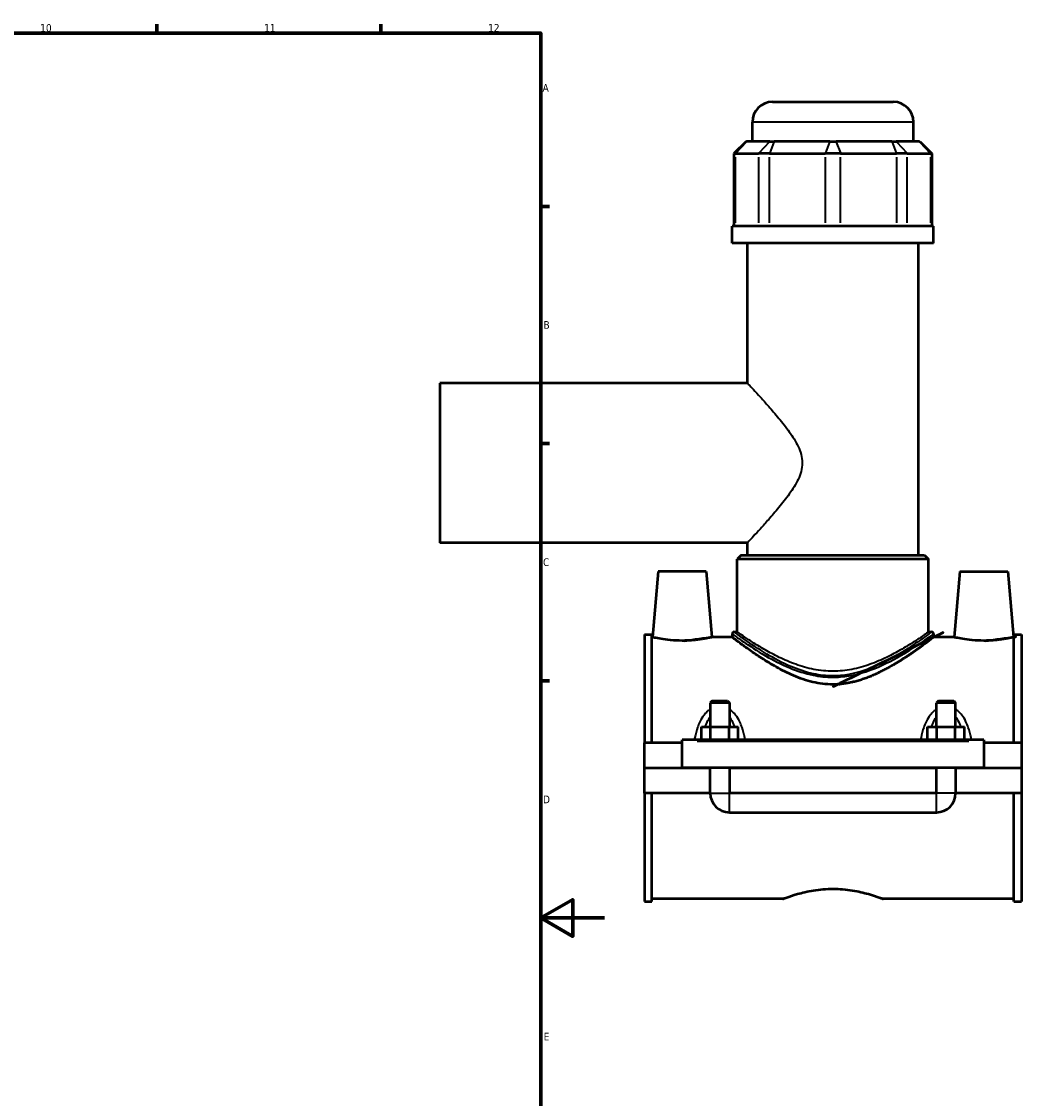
# Model space of a CAD drawing. Header units: millimetres. Extents: x -251 to 971, y -113 to 1131.
# Tile 5 of 7: x 659 to 971, y 241 to 578. Entities that reach past the tile are written whole.
import ezdxf

# ---------------------------------------------------------------- set-up
doc = ezdxf.new("R2010")
doc.units = ezdxf.units.MM
for name, color, linetype, lineweight in [('Border (ANSI)', 7, 'Continuous', 70), ('Visible (ANSI)', 7, 'Continuous', 50), ('Visible Narrow (ANSI)', 7, 'Continuous', 35)]:
    doc.layers.add(name, color=color, linetype=linetype, lineweight=lineweight)
doc.styles.add('Note Text (ANSI)', font='tahoma.ttf')

# ---------------------------------------------------------------- blocks, each defined once
blk = doc.blocks.new('Borders Default Border')
at = {"layer": 'Border (ANSI)'}
for p, q in [((700.8333587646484, 574.000015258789), (700.8333587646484, 576.8000030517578)), ((770.9166717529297, 574.000015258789), (770.9166717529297, 576.8000030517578)), ((820.999984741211, 519.7499847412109), (823.7999725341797, 519.7499847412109)), ((820.999984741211, 445.4999923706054), (823.7999725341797, 445.4999923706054)), ((820.999984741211, 371.25), (823.7999725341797, 371.25))]:
    blk.add_line(p, q, dxfattribs=at)
at = {"layer": 'Border (ANSI)', "flags": 128}
for points in [[(20, 20), (20, 574.000015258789), (820.999984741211, 574.000015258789), (820.999984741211, 20), (20, 20)], [(840.9999847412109, 297.0000076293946), (820.999984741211, 297.0000076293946), (830.9999847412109, 302.773494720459), (830.9999847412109, 291.2265014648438), (820.999984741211, 297.0000076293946)]]:
    blk.add_lwpolyline(points, dxfattribs=at)
at = {"layer": 'Border (ANSI)', "color": 5, "true_color": 0x0000ff, "char_height": 2.399999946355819, "attachment_point": 7, "style": 'Note Text (ANSI)'}
for s, insert in [('10', (664.3497352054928, 574.3494327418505)), ('11', (734.4330685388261, 574.3999999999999)), ('12', (804.5164018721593, 574.3999999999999)), ('A', (821.5791293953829, 555.6750000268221)), ('B', (821.8675532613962, 481.4250000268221)), ('C', (821.7146764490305, 407.1322123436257)), ('D', (821.7207137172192, 332.9250000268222)), ('E', (821.9142307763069, 258.6750000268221))]:
    blk.add_mtext(s, dxfattribs=dict(at, insert=insert))

msp = doc.modelspace()

# ---------------------------------------------------------------- linework, layer by layer
at = {"layer": 'Visible (ANSI)'}
for p, q in [((893.5477997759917, 552.4368715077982), (931.3477997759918, 552.4368715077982)), ((887.2477997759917, 540.0468715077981), (887.2477997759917, 546.1368715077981)), ((937.6477997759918, 540.0468715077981), (937.6477997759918, 546.1368715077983)), ((885.2468706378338, 540.0468715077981), (881.4668706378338, 536.2668715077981)), ((885.2468706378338, 540.0468715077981), (885.4386942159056, 540.0468715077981)), ((892.6675709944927, 540.0468715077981), (885.4386942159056, 540.0468715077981)), ((892.6675709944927, 540.0468715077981), (894.0313851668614, 540.0468715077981)), ((911.4834375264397, 540.0468715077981), (894.0313851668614, 540.0468715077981)), ((911.4834375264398, 540.0468715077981), (913.4121620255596, 540.0468715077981)), ((930.8642143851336, 540.0468715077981), (913.4121620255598, 540.0468715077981)), ((930.8642143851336, 540.0468715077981), (932.2280285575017, 540.0468715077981)), ((939.4569053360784, 540.0468715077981), (932.2280285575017, 540.0468715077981)), ((939.4569053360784, 540.0468715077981), (939.6487289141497, 540.0468715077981)), ((939.6487289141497, 540.0468715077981), (943.4287289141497, 536.2668715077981)), ((881.9464295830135, 536.2668715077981), (881.4668706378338, 536.2668715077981)), ((881.4668706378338, 536.2668715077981), (881.4668706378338, 513.4968715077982)), ((881.9464295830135, 536.2668715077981), (889.1753063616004, 536.2668715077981)), ((892.5848417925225, 536.2668715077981), (889.1753063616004, 536.2668715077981)), ((892.5848417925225, 536.2668715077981), (910.0368941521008, 536.2668715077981)), ((914.8587053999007, 536.2668715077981), (910.0368941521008, 536.2668715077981)), ((914.8587053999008, 536.2668715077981), (932.3107577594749, 536.2668715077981)), ((935.7202931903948, 536.2668715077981), (932.3107577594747, 536.2668715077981)), ((935.7202931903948, 536.2668715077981), (942.9491699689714, 536.2668715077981)), ((943.4287289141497, 536.2668715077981), (942.9491699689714, 536.2668715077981)), ((943.4287289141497, 536.2668715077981), (943.4287289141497, 513.4968715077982)), ((943.9477997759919, 513.4968715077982), (880.9477997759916, 513.4968715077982)), ((880.9477997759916, 508.1868715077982), (880.9477997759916, 513.4968715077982)), ((943.9477997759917, 508.1868715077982), (943.9477997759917, 513.4968715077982)), ((943.9477997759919, 508.1868715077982), (880.9477997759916, 508.1868715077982)), ((885.6727997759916, 464.4368715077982), (885.6727997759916, 508.1868715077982)), ((939.2227997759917, 410.5368715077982), (939.2227997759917, 508.1868715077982)), ((789.4477997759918, 464.4368715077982), (789.4477997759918, 414.4368715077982)), ((885.6727997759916, 464.4368715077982), (789.4477997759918, 464.4368715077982)), ((885.6727997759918, 414.4368715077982), (789.4477997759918, 414.4368715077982)), ((885.6727997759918, 410.5368715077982), (885.6727997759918, 414.4368715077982)), ((883.7827997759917, 410.5368715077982), (882.5227997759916, 409.2768715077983)), ((942.3727997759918, 409.2768715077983), (882.5227997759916, 409.2768715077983)), ((882.5227997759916, 386.5248715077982), (882.5227997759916, 409.2768715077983)), ((883.7827997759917, 410.5368715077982), (941.1127997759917, 410.5368715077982)), ((941.1127997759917, 410.5368715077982), (942.3727997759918, 409.2768715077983)), ((942.3727997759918, 386.5248715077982), (942.3727997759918, 409.2768715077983)), ((857.7477997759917, 405.4368715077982), (855.949907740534, 384.8868715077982)), ((872.7477997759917, 405.4368715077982), (857.7477997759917, 405.4368715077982)), ((872.7477997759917, 405.4368715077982), (874.5456918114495, 384.8868715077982)), ((952.1477997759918, 405.4368715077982), (950.3499077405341, 384.8868715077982)), ((952.1477997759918, 405.4368715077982), (967.1477997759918, 405.4368715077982)), ((967.1477997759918, 405.4368715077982), (968.9456918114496, 384.8868715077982)), ((853.4477997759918, 385.7058715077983), (853.447799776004, 351.8118715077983)), ((853.4477997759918, 385.7058715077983), (855.8077997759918, 385.7058715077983)), ((855.807799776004, 351.8118715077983), (855.8077997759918, 385.7058715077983)), ((855.949907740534, 384.8868715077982), (855.8077997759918, 384.8868715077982)), ((880.9477997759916, 384.8868715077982), (874.5456918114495, 384.8868715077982)), ((880.9477997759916, 385.8948715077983), (880.9477997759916, 384.8868715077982)), ((881.5777997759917, 386.5248715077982), (882.5227997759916, 386.5248715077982)), ((942.3727997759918, 386.5248715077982), (943.3177997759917, 386.5248715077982)), ((943.9477997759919, 385.8948715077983), (943.9477997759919, 384.8868715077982)), ((950.3499077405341, 384.8868715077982), (943.9477997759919, 384.8868715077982)), ((969.0877997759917, 384.8868715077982), (968.9456918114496, 384.8868715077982)), ((969.087799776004, 351.8118715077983), (969.0877997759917, 385.7058715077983)), ((969.0877997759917, 385.7058715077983), (971.4477997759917, 385.7058715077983)), ((971.4477997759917, 385.7058715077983), (971.447799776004, 351.8118715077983)), ((874.647799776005, 364.9868715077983), (874.0477997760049, 364.3868715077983)), ((880.0477997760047, 364.3868715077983), (874.0477997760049, 364.3868715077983)), ((874.0477997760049, 364.3868715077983), (874.0477997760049, 356.8118715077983)), ((874.647799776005, 364.9868715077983), (879.4477997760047, 364.9868715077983)), ((879.4477997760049, 364.9868715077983), (880.0477997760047, 364.3868715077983)), ((880.0477997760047, 364.3868715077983), (880.0477997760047, 356.8118715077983)), ((945.4477997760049, 364.9868715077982), (944.8477997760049, 364.3868715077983)), ((950.8477997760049, 364.3868715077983), (944.8477997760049, 364.3868715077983)), ((944.8477997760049, 356.8118715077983), (944.8477997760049, 364.3868715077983)), ((945.4477997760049, 364.9868715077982), (950.2477997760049, 364.9868715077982)), ((950.2477997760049, 364.9868715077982), (950.8477997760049, 364.3868715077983)), ((950.8477997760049, 356.8118715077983), (950.8477997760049, 364.3868715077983)), ((871.2742970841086, 352.8118715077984), (871.2742970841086, 356.8118715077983)), ((871.2742970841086, 356.8118715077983), (874.1610484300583, 356.8118715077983)), ((874.1610484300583, 352.8118715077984), (874.1610484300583, 356.8118715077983)), ((874.1610484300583, 356.8118715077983), (879.9345511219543, 356.8118715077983)), ((879.9345511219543, 352.8118715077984), (879.9345511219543, 356.8118715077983)), ((879.9345511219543, 356.8118715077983), (882.8213024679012, 356.8118715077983)), ((882.8213024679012, 352.8118715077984), (882.8213024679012, 356.8118715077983)), ((942.0742970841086, 352.8118715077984), (942.0742970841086, 356.8118715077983)), ((942.0742970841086, 356.8118715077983), (944.9610484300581, 356.8118715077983)), ((944.9610484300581, 352.8118715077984), (944.9610484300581, 356.8118715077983)), ((944.9610484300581, 356.8118715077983), (950.7345511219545, 356.8118715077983)), ((950.7345511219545, 352.8118715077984), (950.7345511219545, 356.8118715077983)), ((950.7345511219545, 356.8118715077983), (953.6213024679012, 356.8118715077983)), ((953.6213024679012, 352.8118715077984), (953.6213024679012, 356.8118715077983)), ((865.2477997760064, 351.8118715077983), (853.4477997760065, 351.8118715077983)), ((853.4477997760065, 343.9868715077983), (853.4477997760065, 351.8118715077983)), ((865.2477997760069, 352.3118715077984), (865.2477997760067, 352.8118715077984)), ((959.6477997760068, 352.8118715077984), (865.2477997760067, 352.8118715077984)), ((865.2477997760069, 343.9868715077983), (865.2477997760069, 352.3118715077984)), ((959.6477997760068, 352.8118715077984), (959.647799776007, 352.3118715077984)), ((959.647799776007, 352.3118715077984), (959.647799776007, 343.9868715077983)), ((971.4477997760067, 351.8118715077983), (959.6477997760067, 351.8118715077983)), ((971.4477997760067, 351.8118715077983), (971.4477997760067, 343.9868715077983)), ((853.4477997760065, 343.9868715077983), (865.2477997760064, 343.9868715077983)), ((853.4477997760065, 336.0618715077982), (853.4477997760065, 343.8868715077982)), ((874.0477997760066, 343.8868715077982), (853.4477997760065, 343.8868715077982)), ((959.647799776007, 343.9868715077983), (865.2477997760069, 343.9868715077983)), ((874.0477997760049, 343.9868715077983), (874.0477997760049, 343.8868715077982)), ((874.0477997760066, 336.0618715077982), (874.0477997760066, 343.8868715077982)), ((880.0477997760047, 343.9868715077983), (880.0477997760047, 343.8868715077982)), ((944.8477997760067, 343.8868715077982), (880.0477997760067, 343.8868715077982)), ((880.0477997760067, 343.8868715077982), (880.0477997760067, 336.0618715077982)), ((944.8477997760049, 343.8868715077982), (944.8477997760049, 343.9868715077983)), ((944.8477997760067, 336.0618715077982), (944.8477997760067, 343.8868715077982)), ((950.8477997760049, 343.8868715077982), (950.8477997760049, 343.9868715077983)), ((971.4477997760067, 343.8868715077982), (950.8477997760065, 343.8868715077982)), ((950.8477997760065, 343.8868715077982), (950.8477997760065, 336.0618715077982)), ((959.6477997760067, 343.9868715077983), (971.4477997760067, 343.9868715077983)), ((971.4477997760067, 343.8868715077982), (971.4477997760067, 336.0618715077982)), ((874.0477997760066, 336.0618715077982), (853.4477997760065, 336.0618715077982)), ((853.447799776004, 336.0618715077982), (853.4477997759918, 302.1678715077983)), ((855.8077997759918, 302.1678715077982), (855.807799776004, 336.0618715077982)), ((944.8477997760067, 336.0618715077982), (880.0477997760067, 336.0618715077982)), ((971.4477997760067, 336.0618715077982), (950.8477997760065, 336.0618715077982)), ((969.0877997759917, 302.1678715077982), (969.087799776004, 336.0618715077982)), ((971.447799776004, 336.0618715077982), (971.4477997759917, 302.1678715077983)), ((880.0477997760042, 330.0618715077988), (944.8477997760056, 330.061871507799)), ((853.4477997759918, 302.1678715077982), (855.8077997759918, 302.1678715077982)), ((896.7677997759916, 302.9868715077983), (855.8077997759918, 302.9868715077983)), ((969.0877997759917, 302.9868715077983), (928.1277997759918, 302.9868715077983)), ((969.0877997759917, 302.1678715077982), (971.4477997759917, 302.1678715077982))]:
    msp.add_line(p, q, dxfattribs=at)
for centre, radius, start, end in [((893.5477997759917, 546.1368715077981), 6.300000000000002, 90, 180), ((931.3477997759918, 546.1368715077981), 6.300000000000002, 0, 90), ((881.5777997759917, 385.8948715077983), 0.6300000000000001, 90, 180), ((943.3177997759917, 385.8948715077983), 0.6300000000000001, 0, 90), ((880.0477997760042, 336.0618715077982), 5.999999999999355, 180, 270), ((944.8477997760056, 336.0618715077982), 5.999999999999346, 270, 0)]:
    msp.add_arc(centre, radius, start, end, dxfattribs=at)
for points, knots in [([(943.9477997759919, 384.8868715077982), (943.9477997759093, 384.886871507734), (943.7391946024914, 384.7257086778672), (942.8940855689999, 384.0810387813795), (942.2579536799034, 383.5978786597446), (940.6168260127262, 382.3796115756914), (939.6104345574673, 381.6437378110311), (937.3302723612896, 380.0358532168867), (936.0564299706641, 379.164515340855), (933.3534765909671, 377.412450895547), (931.8167097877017, 376.4620572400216), (928.4716023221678, 374.5880587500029), (926.6635295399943, 373.6649989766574), (922.8494867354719, 372.0414960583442), (920.8400541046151, 371.3420135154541), (916.7040344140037, 370.3703241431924), (914.57627283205, 370.1027366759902), (912.4477997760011, 370.1027366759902)], [15.13783680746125, 15.13783680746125, 15.13783680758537, 15.13783680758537, 15.76078129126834, 15.76078129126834, 16.38372577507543, 16.38372577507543, 17.00667025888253, 17.00667025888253, 17.62961474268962, 17.62961474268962, 18.2681566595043, 18.2681566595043, 18.90669857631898, 18.90669857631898, 19.54524049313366, 19.54524049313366, 20.18378240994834, 20.18378240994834, 20.18378240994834, 20.18378240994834]), ([(865.2477997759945, 383.7949459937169), (864.0682901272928, 383.7949459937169), (862.8147435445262, 383.8539777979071), (860.51814871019, 384.0637891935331), (859.474665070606, 384.2112048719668), (857.8335973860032, 384.484540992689), (857.1240219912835, 384.628581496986), (856.1820869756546, 384.8310836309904), (855.9499077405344, 384.8868715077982), (855.949907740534, 384.8868715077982)], [2.827249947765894, 2.827249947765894, 2.827249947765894, 2.827249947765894, 3.181102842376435, 3.181102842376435, 3.534955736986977, 3.534955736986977, 3.887915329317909, 3.887915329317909, 4.240874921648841, 4.240874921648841, 4.240874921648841, 4.240874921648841]), ([(874.5456918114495, 384.8868715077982), (874.5456918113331, 384.8868715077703), (874.3135125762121, 384.831083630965), (873.3715775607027, 384.628581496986), (872.6620021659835, 384.484540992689), (871.020934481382, 384.2112048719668), (869.9774508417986, 384.0637891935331), (867.6808560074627, 383.8539777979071), (866.4273094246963, 383.7949459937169), (865.2477997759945, 383.7949459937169)], [7.068124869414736, 7.068124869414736, 7.068124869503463, 7.068124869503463, 7.421084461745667, 7.421084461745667, 7.7740440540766, 7.7740440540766, 8.127896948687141, 8.127896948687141, 8.481749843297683, 8.481749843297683, 8.481749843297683, 8.481749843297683]), ([(912.4477997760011, 370.1027366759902), (910.3193267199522, 370.1027366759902), (908.1915651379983, 370.3703241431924), (904.0555454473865, 371.3420135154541), (902.0461128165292, 372.0414960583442), (898.2320700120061, 373.6649989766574), (896.4239972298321, 374.5880587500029), (893.0788897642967, 376.4620572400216), (891.5421229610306, 377.412450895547), (888.8391695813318, 379.164515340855), (887.5653271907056, 380.0358532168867), (885.2851649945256, 381.6437378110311), (884.278773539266, 382.3796115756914), (882.6376458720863, 383.5978786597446), (882.0015139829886, 384.0810387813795), (881.1564049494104, 384.7257086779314), (880.9477997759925, 384.8868715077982), (880.9477997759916, 384.8868715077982)], [0, 0, 0, 0, 0.6385419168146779, 0.6385419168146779, 1.277083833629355, 1.277083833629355, 1.915625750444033, 1.915625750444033, 2.554167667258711, 2.554167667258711, 3.177112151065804, 3.177112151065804, 3.800056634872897, 3.800056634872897, 4.423001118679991, 4.423001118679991, 5.045945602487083, 5.045945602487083, 5.045945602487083, 5.045945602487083]), ([(959.6477997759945, 383.7949459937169), (958.4682901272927, 383.7949459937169), (957.2147435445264, 383.8539777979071), (954.9181487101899, 384.0637891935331), (953.8746650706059, 384.2112048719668), (952.2335973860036, 384.484540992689), (951.5240219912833, 384.628581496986), (950.5820869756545, 384.8310836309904), (950.3499077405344, 384.8868715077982), (950.3499077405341, 384.8868715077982)], [0, 0, 0, 0, 0.3538528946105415, 0.3538528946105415, 0.7077057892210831, 0.7077057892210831, 1.060665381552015, 1.060665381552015, 1.413624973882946, 1.413624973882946, 1.413624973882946, 1.413624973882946]), ([(968.9456918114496, 384.8868715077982), (968.9456918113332, 384.8868715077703), (968.713512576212, 384.831083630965), (967.771577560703, 384.628581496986), (967.0620021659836, 384.484540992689), (965.4209344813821, 384.2112048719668), (964.3774508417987, 384.0637891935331), (962.0808560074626, 383.8539777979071), (960.8273094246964, 383.7949459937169), (959.6477997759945, 383.7949459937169)], [4.240874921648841, 4.240874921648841, 4.240874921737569, 4.240874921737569, 4.593834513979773, 4.593834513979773, 4.946794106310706, 4.946794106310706, 5.300647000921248, 5.300647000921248, 5.65449989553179, 5.65449989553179, 5.65449989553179, 5.65449989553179]), ([(896.7677997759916, 302.9868715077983), (896.7677997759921, 302.9868715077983), (896.8640610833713, 303.0240572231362), (897.2658904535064, 303.1754211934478), (897.571340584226, 303.2895050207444), (898.7763511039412, 303.7201377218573), (899.9800991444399, 304.1282137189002), (902.7417888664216, 304.9049694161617), (904.4911405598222, 305.3269852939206), (907.3831580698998, 305.7821282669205), (908.3913029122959, 305.9044211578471), (910.425631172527, 306.0673418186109), (911.4518548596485, 306.107780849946), (912.4477997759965, 306.107780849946)], [7.1678001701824, 7.1678001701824, 7.1678001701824, 7.1678001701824, 7.466333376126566, 7.466333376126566, 7.764866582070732, 7.764866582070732, 8.361932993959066, 8.361932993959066, 8.9594999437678, 8.9594999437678, 9.258283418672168, 9.258283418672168, 9.557066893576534, 9.557066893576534, 9.557066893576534, 9.557066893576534]), ([(912.4477997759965, 306.107780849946), (913.4437446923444, 306.107780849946), (914.4699683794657, 306.0673418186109), (916.5042966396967, 305.9044211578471), (917.5124414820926, 305.7821282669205), (920.4044589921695, 305.3269852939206), (922.153810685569, 304.9049694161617), (924.9155004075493, 304.1282137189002), (926.1192484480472, 303.7201377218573), (927.3242589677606, 303.2895050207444), (927.6297090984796, 303.1754211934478), (928.0315384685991, 303.0240572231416), (928.1277997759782, 302.9868715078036), (928.1277997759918, 302.9868715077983)], [0, 0, 0, 0, 0.2987834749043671, 0.2987834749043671, 0.5975669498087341, 0.5975669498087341, 1.195133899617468, 1.195133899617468, 1.7922003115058, 1.7922003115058, 2.090733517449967, 2.090733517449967, 2.38926672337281, 2.38926672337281, 2.389266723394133, 2.389266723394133])]:
    msp.add_open_spline(points, degree=3, knots=knots, dxfattribs=at)
at = {"layer": 'Visible Narrow (ANSI)'}
for p, q in [((937.3375459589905, 546.1368715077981), (887.5580535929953, 546.1368715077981)), ((885.2640809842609, 539.8578715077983), (882.121042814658, 536.4558715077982)), ((892.4929577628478, 539.8578715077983), (889.349919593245, 536.4558715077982)), ((893.9590579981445, 539.8578715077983), (892.6571689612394, 536.4558715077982)), ((911.4111103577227, 539.8578715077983), (910.1092213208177, 536.4558715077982)), ((913.4844891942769, 539.8578715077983), (914.7863782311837, 536.4558715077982)), ((930.9365415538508, 539.8578715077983), (932.2384305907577, 536.4558715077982)), ((932.4026417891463, 539.8578715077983), (935.5456799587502, 536.4558715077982)), ((939.6315185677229, 539.8578715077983), (942.7745567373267, 536.4558715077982)), ((881.9464295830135, 514.6353715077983), (881.9464295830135, 535.1283715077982)), ((889.1753063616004, 535.1283715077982), (889.1753063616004, 514.6353715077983)), ((892.5848417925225, 514.6353715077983), (892.5848417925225, 535.1283715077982)), ((910.0368941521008, 535.1283715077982), (910.0368941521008, 514.6353715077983)), ((914.8587053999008, 514.6353715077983), (914.8587053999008, 535.1283715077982)), ((932.3107577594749, 535.1283715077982), (932.3107577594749, 514.6353715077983)), ((935.7202931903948, 514.6353715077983), (935.7202931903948, 535.1283715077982)), ((942.9491699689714, 535.1283715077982), (942.9491699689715, 514.6353715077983)), ((912.447799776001, 372.7628570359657), (912.447799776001, 372.3771446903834)), ((869.9677997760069, 352.3118715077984), (954.9277997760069, 352.3118715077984)), ((874.0847347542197, 336.0618715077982), (880.0108647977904, 336.0618715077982)), ((880.0477997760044, 330.0988064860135), (880.0477997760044, 336.0249365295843)), ((944.8477997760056, 330.0988064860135), (944.8477997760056, 336.0249365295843)), ((950.8108647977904, 336.0618715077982), (944.8847347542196, 336.0618715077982))]:
    msp.add_line(p, q, dxfattribs=at)
for points, knots in [([(885.6727997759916, 464.4368715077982), (885.6727997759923, 464.4368715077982), (885.8369621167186, 464.2612983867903), (886.4851759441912, 463.5651396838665), (886.9689329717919, 463.0448581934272), (888.1895219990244, 461.7220330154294), (888.9274480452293, 460.9182527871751), (890.5537991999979, 459.1241785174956), (891.4419373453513, 458.1339783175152), (893.3337763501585, 455.9818653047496), (894.4142120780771, 454.7300352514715), (896.615077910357, 452.0600904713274), (897.7366328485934, 450.6433259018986), (899.834249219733, 447.699307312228), (900.809219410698, 446.1844991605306), (901.9420062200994, 443.7917026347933), (902.2626718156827, 442.973931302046), (902.7226046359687, 441.2680950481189), (902.8613184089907, 440.3799130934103), (902.8613184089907, 439.4368715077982)], [12.90098345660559, 12.90098345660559, 12.90098345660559, 12.90098345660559, 13.41024045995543, 13.41024045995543, 13.91949746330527, 13.91949746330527, 14.4287544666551, 14.4287544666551, 14.93801147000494, 14.93801147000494, 15.50383642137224, 15.50383642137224, 16.06966137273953, 16.06966137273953, 16.63548632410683, 16.63548632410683, 16.91839879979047, 16.91839879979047, 17.20131127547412, 17.20131127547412, 17.20131127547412, 17.20131127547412]), ([(902.8613184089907, 439.4368715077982), (902.8613184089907, 438.493829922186), (902.7226046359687, 437.6056479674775), (902.2626718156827, 435.8998117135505), (901.9420062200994, 435.0820403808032), (900.809219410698, 432.6892438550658), (899.834249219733, 431.1744357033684), (897.7366328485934, 428.2304171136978), (896.615077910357, 426.813652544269), (894.4142120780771, 424.143707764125), (893.3337763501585, 422.8918777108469), (891.4419373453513, 420.7397646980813), (890.5537991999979, 419.7495644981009), (888.9274480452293, 417.9554902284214), (888.1895219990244, 417.151710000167), (886.9689329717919, 415.8288848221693), (886.4851759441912, 415.3086033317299), (885.8369621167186, 414.6124446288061), (885.6727997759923, 414.4368715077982), (885.6727997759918, 414.4368715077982)], [0, 0, 0, 0, 0.2829124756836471, 0.2829124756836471, 0.5658249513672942, 0.5658249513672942, 1.131649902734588, 1.131649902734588, 1.697474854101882, 1.697474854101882, 2.263299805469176, 2.263299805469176, 2.772556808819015, 2.772556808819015, 3.281813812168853, 3.281813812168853, 3.791070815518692, 3.791070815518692, 4.30032781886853, 4.30032781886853, 4.30032781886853, 4.30032781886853]), ([(880.951910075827, 385.8905794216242), (880.9516460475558, 385.8908565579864), (881.1012424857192, 385.7838783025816), (881.9578277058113, 385.1703900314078), (883.0193767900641, 384.4116302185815), (886.2496915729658, 382.2135601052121), (888.6004026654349, 380.6640562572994), (893.6303205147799, 377.7654562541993), (896.1767643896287, 376.4260476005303), (901.2388234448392, 374.3370494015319), (903.6680256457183, 373.5261775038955), (908.2472393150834, 372.5851305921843), (910.3459624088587, 372.3537127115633), (912.4477997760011, 372.3537127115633)], [-15.03472699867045, -15.03472699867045, -15.03472699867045, -15.03472699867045, -14.51538845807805, -14.51538845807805, -13.5527119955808, -13.5527119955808, -12.37301224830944, -12.37301224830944, -11.4078090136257, -11.4078090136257, -10.63344917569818, -10.63344917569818, -10.02317698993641, -10.02317698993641, -10.02317698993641, -10.02317698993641]), ([(912.447799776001, 372.7803920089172), (910.3879991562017, 372.7803920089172), (908.331250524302, 373.0152846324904), (903.8436211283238, 373.9704613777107), (901.4630029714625, 374.7935085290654), (896.5021850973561, 376.9138730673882), (894.006670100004, 378.2733929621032), (889.0773506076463, 381.2155154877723), (886.7736537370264, 382.7882851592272), (883.6079452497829, 385.019359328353), (882.5676271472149, 385.7895119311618), (881.7281736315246, 386.4122117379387), (881.5815691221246, 386.5207962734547), (881.5818278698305, 386.5205149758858)], [10.02317698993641, 10.02317698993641, 10.02317698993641, 10.02317698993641, 10.63344917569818, 10.63344917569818, 11.4078090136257, 11.4078090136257, 12.37301224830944, 12.37301224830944, 13.5527119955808, 13.5527119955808, 14.51538845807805, 14.51538845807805, 15.03472699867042, 15.03472699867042, 15.03472699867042, 15.03472699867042]), ([(912.4477997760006, 374.2392166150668), (910.4642264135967, 374.2392166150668), (908.4582132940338, 374.440046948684), (904.5348853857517, 375.196128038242), (902.6169394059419, 375.7486230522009), (898.9738310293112, 377.0561875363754), (897.2448302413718, 377.8103526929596), (894.0517650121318, 379.3585673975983), (892.5877288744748, 380.1517623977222), (890.0064735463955, 381.6296015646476), (888.789001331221, 382.3720548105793), (886.6170335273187, 383.7458284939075), (885.6624243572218, 384.3764413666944), (884.1101770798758, 385.4208843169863), (883.5112511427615, 385.835256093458), (882.7173950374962, 386.3874044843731), (882.5227997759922, 386.5248715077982), (882.5227997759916, 386.5248715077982)], [0, 0, 0, 0, 0.5950720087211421, 0.5950720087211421, 1.190144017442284, 1.190144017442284, 1.785216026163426, 1.785216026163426, 2.380288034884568, 2.380288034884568, 2.96668926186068, 2.96668926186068, 3.553090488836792, 3.553090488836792, 4.139491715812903, 4.139491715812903, 4.725892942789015, 4.725892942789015, 4.725892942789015, 4.725892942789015]), ([(942.3727997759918, 386.5248715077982), (942.3727997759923, 386.5248715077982), (942.1782045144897, 386.3874044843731), (941.3843484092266, 385.835256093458), (940.7854224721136, 385.4208843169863), (939.23317519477, 384.3764413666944), (938.2785660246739, 383.7458284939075), (936.1065982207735, 382.3720548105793), (934.8891260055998, 381.6296015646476), (932.3078706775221, 380.1517623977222), (930.8438345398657, 379.3585673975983), (927.6507693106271, 377.8103526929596), (925.9217685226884, 377.0561875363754), (922.2786601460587, 375.748623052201), (920.3607141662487, 375.196128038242), (916.4373862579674, 374.440046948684), (914.4313731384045, 374.2392166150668), (912.4477997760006, 374.2392166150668)], [14.17767882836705, 14.17767882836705, 14.17767882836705, 14.17767882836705, 14.76408005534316, 14.76408005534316, 15.35048128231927, 15.35048128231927, 15.93688250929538, 15.93688250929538, 16.5232837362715, 16.5232837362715, 17.11835574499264, 17.11835574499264, 17.71342775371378, 17.71342775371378, 18.30849976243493, 18.30849976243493, 18.90357177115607, 18.90357177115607, 18.90357177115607, 18.90357177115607]), ([(943.3151021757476, 386.5219583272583), (943.3154133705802, 386.5222956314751), (943.2059221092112, 386.4411204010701), (942.5023398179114, 385.9183115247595), (941.493700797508, 385.1688567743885), (938.5773336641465, 383.1053040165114), (936.6290655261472, 381.7655847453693), (931.6621423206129, 378.6880710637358), (928.5151549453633, 376.9063238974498), (921.8448840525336, 374.178790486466), (918.38365866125, 373.1765298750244), (914.005630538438, 372.8130840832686), (913.2267289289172, 372.7803920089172), (912.447799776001, 372.7803920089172)], [25.05788273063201, 25.05788273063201, 25.05788273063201, 25.05788273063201, 25.50622937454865, 25.50622937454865, 26.49132847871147, 26.49132847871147, 27.53507968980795, 27.53507968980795, 28.76438490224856, 28.76438490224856, 29.83875193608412, 29.83875193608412, 30.06953096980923, 30.06953096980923, 30.06953096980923, 30.06953096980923]), ([(912.4477997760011, 372.3537127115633), (913.2426254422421, 372.3537127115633), (914.0374230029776, 372.3859211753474), (918.5047986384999, 372.7439905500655), (922.036661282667, 373.731424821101), (928.8430601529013, 376.4186101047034), (932.0542717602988, 378.1740000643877), (937.1225607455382, 381.2059883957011), (939.1105894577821, 382.5258893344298), (942.0864742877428, 384.558916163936), (943.1156977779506, 385.2972843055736), (943.8336388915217, 385.8123593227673), (943.945364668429, 385.8923337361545), (943.9450471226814, 385.892001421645)], [-30.06953096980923, -30.06953096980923, -30.06953096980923, -30.06953096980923, -29.83875193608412, -29.83875193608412, -28.76438490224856, -28.76438490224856, -27.53507968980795, -27.53507968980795, -26.49132847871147, -26.49132847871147, -25.50622937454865, -25.50622937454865, -25.05788273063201, -25.05788273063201, -25.05788273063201, -25.05788273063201]), ([(874.0481056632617, 362.3110580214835), (873.7239080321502, 362.1056654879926), (873.4181486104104, 361.8715837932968), (872.7616222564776, 361.2841132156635), (872.4237014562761, 360.9158949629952), (871.6131441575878, 359.8801371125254), (871.1899927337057, 359.171348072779), (870.5449703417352, 357.8422922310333), (870.2992456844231, 357.2359733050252), (869.7303754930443, 355.599706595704), (869.4557179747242, 354.5442235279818), (869.1907230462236, 353.2492054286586), (869.1484924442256, 353.0309571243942), (869.1083517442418, 352.8118715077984)], [-1.438779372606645, -1.438779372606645, -1.438779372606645, -1.438779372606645, -1.322523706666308, -1.322523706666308, -1.171718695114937, -1.171718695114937, -0.9255881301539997, -0.9255881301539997, -0.7332183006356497, -0.7332183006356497, -0.4193375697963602, -0.4193375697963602, -0.3560422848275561, -0.3560422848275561, -0.3560422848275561, -0.3560422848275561]), ([(884.9872478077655, 352.8118715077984), (884.9471071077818, 353.0309571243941), (884.9048765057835, 353.2492054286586), (884.6398815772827, 354.5442235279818), (884.3652240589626, 355.599706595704), (883.7963538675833, 357.2359733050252), (883.5506292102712, 357.8422922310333), (882.9056068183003, 359.171348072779), (882.482455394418, 359.8801371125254), (881.6718980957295, 360.9158949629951), (881.3339772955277, 361.2841132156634), (880.677450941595, 361.8715837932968), (880.371691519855, 362.1056654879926), (880.0474938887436, 362.3110580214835)], [-3.159152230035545, -3.159152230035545, -3.159152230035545, -3.159152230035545, -3.095856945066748, -3.095856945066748, -2.781976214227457, -2.781976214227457, -2.589606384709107, -2.589606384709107, -2.343475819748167, -2.343475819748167, -2.192670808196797, -2.192670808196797, -2.076415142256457, -2.076415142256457, -2.076415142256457, -2.076415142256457]), ([(944.8481056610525, 362.3110580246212), (944.5238966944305, 362.1056583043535), (944.2181272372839, 361.8715674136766), (943.5615910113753, 361.284081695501), (943.2236694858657, 360.9158585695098), (942.4131109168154, 359.8800873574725), (941.989959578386, 359.1712896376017), (941.344937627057, 357.8422170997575), (941.0992132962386, 357.2358900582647), (940.5303450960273, 355.5996029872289), (940.2556895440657, 354.5441077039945), (939.99070647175, 353.2491197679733), (939.9484845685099, 353.0309141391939), (939.9083517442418, 352.8118715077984)], [-1.438843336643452, -1.438843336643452, -1.438843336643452, -1.438843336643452, -1.322583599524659, -1.322583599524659, -1.171777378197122, -1.171777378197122, -0.925644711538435, -0.925644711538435, -0.7332728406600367, -0.7332728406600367, -0.4193891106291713, -0.4193891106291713, -0.3561062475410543, -0.3561062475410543, -0.3561062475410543, -0.3561062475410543]), ([(955.7872478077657, 352.8118715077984), (955.7471149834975, 353.0309141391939), (955.7048930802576, 353.2491197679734), (955.4399100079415, 354.5441077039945), (955.1652544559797, 355.5996029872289), (954.5963862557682, 357.2358900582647), (954.3506619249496, 357.8422170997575), (953.7056399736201, 359.1712896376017), (953.2824886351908, 359.8800873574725), (952.4719300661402, 360.9158585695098), (952.1340085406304, 361.284081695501), (951.4774723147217, 361.8715674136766), (951.1717028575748, 362.1056583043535), (950.8474938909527, 362.3110580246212)], [-3.159216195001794, -3.159216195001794, -3.159216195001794, -3.159216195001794, -3.095933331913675, -3.095933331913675, -2.78204960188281, -2.78204960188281, -2.589677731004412, -2.589677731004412, -2.343545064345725, -2.343545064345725, -2.192738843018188, -2.192738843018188, -2.076479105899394, -2.076479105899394, -2.076479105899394, -2.076479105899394]), ([(872.4922174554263, 356.8119152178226), (872.5483403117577, 356.980092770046), (872.6067556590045, 357.146472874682), (872.922583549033, 357.9994652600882), (873.2205775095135, 358.6537320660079), (873.7222833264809, 359.4940621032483), (873.8798377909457, 359.7307096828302), (874.0478222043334, 359.9532528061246)], [0.8668351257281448, 0.8668351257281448, 0.8668351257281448, 0.8668351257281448, 0.9255881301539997, 0.9255881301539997, 1.171718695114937, 1.171718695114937, 1.274466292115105, 1.274466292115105, 1.274466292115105, 1.274466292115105]), ([(880.0477773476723, 359.9532528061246), (880.21576176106, 359.7307096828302), (880.3733162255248, 359.4940621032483), (880.8750220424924, 358.6537320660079), (881.173016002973, 357.9994652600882), (881.4888438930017, 357.146472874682), (881.5472592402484, 356.980092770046), (881.6033820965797, 356.8119152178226)], [2.240728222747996, 2.240728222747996, 2.240728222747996, 2.240728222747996, 2.343475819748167, 2.343475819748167, 2.589606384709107, 2.589606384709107, 2.648359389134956, 2.648359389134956, 2.648359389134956, 2.648359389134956]), ([(943.2922174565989, 356.8119152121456), (943.3483332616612, 356.9800716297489), (943.4067409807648, 357.1464310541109), (943.7225602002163, 357.9994113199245), (944.0205541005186, 358.6536861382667), (944.5222671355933, 359.4940377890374), (944.6798291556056, 359.73069824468), (944.8478222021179, 359.9532528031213)], [0.866899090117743, 0.866899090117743, 0.866899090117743, 0.866899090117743, 0.925644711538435, 0.925644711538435, 1.171777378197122, 1.171777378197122, 1.27453025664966, 1.27453025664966, 1.27453025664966, 1.27453025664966]), ([(950.8477773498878, 359.9532528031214), (951.0157703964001, 359.73069824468), (951.1733324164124, 359.4940377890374), (951.6750454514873, 358.6536861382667), (951.9730393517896, 357.9994113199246), (952.2888585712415, 357.1464310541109), (952.3472662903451, 356.9800716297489), (952.4033820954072, 356.8119152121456)], [2.240792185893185, 2.240792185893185, 2.240792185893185, 2.240792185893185, 2.343545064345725, 2.343545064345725, 2.589677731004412, 2.589677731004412, 2.648423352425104, 2.648423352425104, 2.648423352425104, 2.648423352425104])]:
    msp.add_open_spline(points, degree=3, knots=knots, dxfattribs=at)

# ---------------------------------------------------------------- block references
msp.add_blockref('Borders Default Border', (0, 0))

doc.saveas('drawing.dxf')
